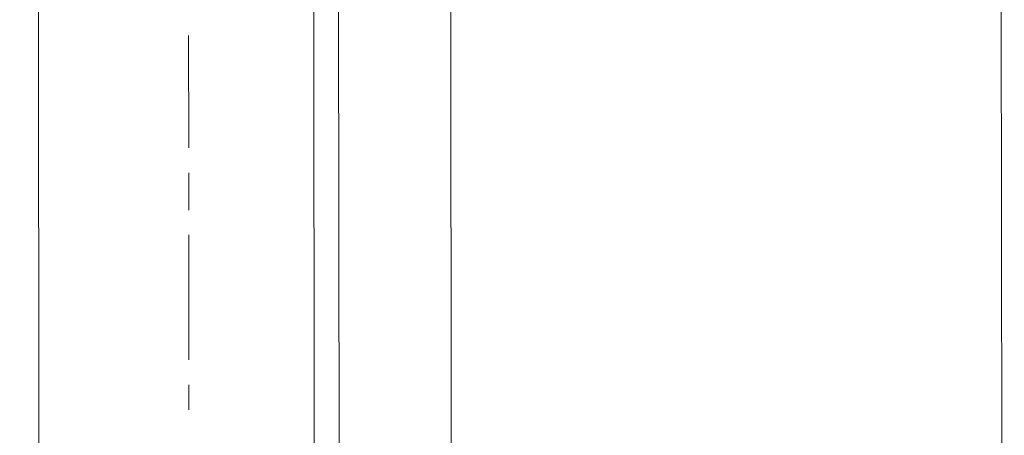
# Model space of a CAD drawing. Header units: inches. Extents: x -5850 to 5646, y 8947 to 13007.
# Tile 87 of 256: x -4277 to -4244, y 10598 to 10612. Entities that reach past the tile are written whole.
import ezdxf

# ---------------------------------------------------------------- set-up
doc = ezdxf.new("R2010")
doc.units = ezdxf.units.IN
doc.header["$MEASUREMENT"] = 0
doc.layers.add('at_Entity', color=7, linetype='Continuous')

msp = doc.modelspace()

# ---------------------------------------------------------------- linework, layer by layer
at = {"layer": 'at_Entity', "color": 7, "lineweight": 20}
for p, q in [((-4267.485, 10560.932), (-4268.233, 11398.125)), ((-4263.604, 11398.129), (-4262.802, 10500.109)), ((-4244.177, 10500.125), (-4244.979, 11398.146)), ((-4276.798, 10560.924), (-4277.483, 11327.999)), ((-4266.594, 10500.105), (-4267.333, 11328.008))]:
    msp.add_line(p, q, dxfattribs=at)
at = {"layer": 'at_Entity', "color": 3, "lineweight": 20}
for p, q in [((-4271.768, 10611.618), (-4271.765, 10607.815)), ((-4271.764, 10606.967), (-4271.763, 10605.701)), ((-4271.762, 10604.859), (-4271.759, 10600.632)), ((-4271.758, 10599.79), (-4271.757, 10598.943))]:
    msp.add_line(p, q, dxfattribs=at)

doc.saveas('drawing.dxf')
